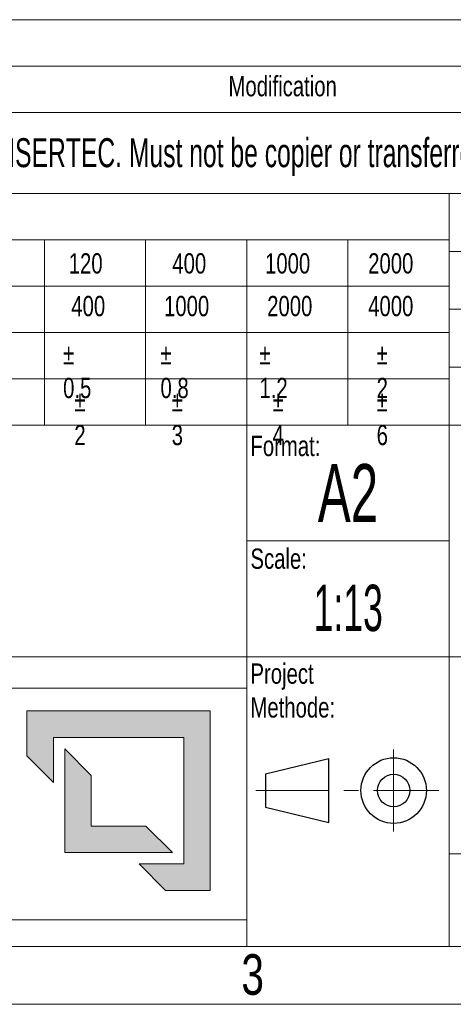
# Paper-space layout 'Hoja2' of a CAD drawing. Header units: millimetres. Extents: x 195 to 7681, y 65 to 5395.
# Tile 10 of 13: x 5939 to 6427, y 65 to 1170. Entities that reach past the tile are written whole.
import ezdxf

# ---------------------------------------------------------------- set-up
doc = ezdxf.new("R2010")
doc.units = ezdxf.units.MM
doc.linetypes.add('CENTER', pattern=[10.16, 6.35, -1.27, 1.27, -1.27])
doc.linetypes.add('CENTERX2', pattern=[20.32, 12.7, -2.54, 2.54, -2.54])
doc.layers.add('SLD-0', color=179, linetype='Continuous')
doc.styles.add('SLDTEXTSTYLE0', font='TXT', dxfattribs={"width": 0.510549})
doc.styles.add('SLDTEXTSTYLE1', font='TXT', dxfattribs={"width": 0.574367})
doc.styles.add('SLDTEXTSTYLE2', font='TXT', dxfattribs={"width": 0.638186})
doc.styles.add('SLDTEXTSTYLE3', font='TXT', dxfattribs={"width": 0.75})

# ---------------------------------------------------------------- blocks, each defined once
blk = doc.blocks.new('LOGO_sombreado')
at = {"linetype": 'Continuous', "ltscale": 13}
for points in [[(901.4, 234.3), (695.3, 234.3), (695.3, 183.9), (725.1, 154.2), (725.1, 204.5), (871.6, 204.5), (871.6, 62.6), (821.3, 62.6), (851, 32.8), (901.4, 32.8)], [(767.6, 162), (737.8, 191.8), (737.8, 75.3), (858.9, 75.3), (829.1, 105), (767.6, 105)]]:
    blk.add_hatch(color=7, dxfattribs=at).paths.add_polyline_path(points, flags=0)
at = {"color": 7, "linetype": 'Continuous', "lineweight": 18, "ltscale": 13}
for p, q in [((0, 260), (942.5, 260)), ((942.5, 260), (942.5, 0)), ((942.5, 260), (942.5, 260)), ((695.3, 183.9), (695.3, 234.3)), ((695.3, 234.3), (901.4, 234.3)), ((901.4, 234.3), (901.4, 32.8)), ((871.6, 204.5), (725.1, 204.5)), ((725.1, 204.5), (725.1, 154.2)), ((871.6, 62.6), (871.6, 204.5)), ((737.8, 75.3), (737.8, 191.8)), ((737.8, 191.8), (767.6, 162)), ((725.1, 154.2), (695.3, 183.9)), ((767.6, 162), (767.6, 105)), ((767.6, 105), (829.1, 105)), ((829.1, 105), (858.9, 75.3)), ((858.9, 75.3), (737.8, 75.3)), ((851, 32.8), (821.3, 62.6)), ((821.3, 62.6), (871.6, 62.6)), ((901.4, 32.8), (851, 32.8)), ((0, 0), (942.5, 0))]:
    blk.add_line(p, q, dxfattribs=at)

psp = doc.layouts.new('Hoja2')

# ---------------------------------------------------------------- linework, layer by layer
at = {"color": 7, "linetype": 'Continuous', "lineweight": 18, "ltscale": 13}
for p, q in [((5252, 1170), (7592, 1170)), ((5252, 1118), (7592, 1118)), ((5252, 1066), (7592, 1066)), ((5252, 975), (7592, 975)), ((6422, 975), (6422, 130)), ((5252, 923), (6422, 923)), ((5967, 715), (5967, 923)), ((6080.7, 715), (6080.7, 923)), ((6194.5, 715), (6194.5, 923)), ((6308.2, 715), (6308.2, 923)), ((7202, 910), (6422, 910)), ((5252, 871), (6422, 871)), ((7202, 845), (6422, 845)), ((5252, 819), (6422, 819)), ((7202, 780), (6422, 780)), ((5252, 767), (6422, 767)), ((5853.2, 715), (5967, 715)), ((5967, 715), (6080.7, 715)), ((6080.7, 715), (6194.5, 715)), ((6194.5, 715), (6308.2, 715)), ((6194.5, 715), (6194.5, 455)), ((6308.2, 715), (6422, 715)), ((6422, 715), (6617, 715)), ((6194.5, 585), (6422, 585)), ((5252, 455), (6422, 455)), ((6194.5, 455), (6194.5, 130)), ((6422, 455), (7592, 455)), ((6422, 234), (7592, 234)), ((7592, 130), (260, 130)), ((5252, 130), (7592, 130)), ((7657, 65), (195, 65))]:
    psp.add_line(p, q, dxfattribs=at)
at = {"color": 7, "linetype": 'CENTERX2', "lineweight": 18, "ltscale": 13}
psp.add_line((6359.5, 351.1), (6359.5, 259.1), dxfattribs=at)
at = {"color": 7, "linetype": 'Continuous', "lineweight": 25, "ltscale": 13}
for p, q in [((6215.4, 323.6), (6286.7, 340.9)), ((6286.7, 269), (6286.7, 340.9)), ((6215.4, 323.6), (6215.4, 286.3)), ((6215.4, 286.3), (6286.7, 269))]:
    psp.add_line(p, q, dxfattribs=at)
at = {"color": 7, "linetype": 'CENTER', "lineweight": 18, "ltscale": 13}
psp.add_line((6204.6, 304.9), (6410.2, 304.9), dxfattribs=at)
at = {"color": 7, "linetype": 'Continuous', "lineweight": 25, "ltscale": 13}
for radius in [36.8, 18.2]:
    psp.add_circle((6359.5, 304.9), radius, dxfattribs=at)

# ---------------------------------------------------------------- block references
at = {"color": 7, "linetype": 'Continuous', "ltscale": 13}
psp.add_blockref('LOGO_sombreado', (5252.1, 159.9), dxfattribs=at)

# ---------------------------------------------------------------- texts
at = {"color": 7, "linetype": 'Continuous', "lineweight": 0, "ltscale": 13}
for s, insert, char_height, attachment_point, style in [('Modification', (6234.8, 1106.8), 22.75, 2, 'SLDTEXTSTYLE3'), ('Tolerance for dimensions without tol. according to ISO 2768-mK', (5260.3, 959.6), 22.75, 1, 'SLDTEXTSTYLE3'), ('120', (5994.4, 907.9), 22.75, 1, 'SLDTEXTSTYLE3'), ('400', (6110.8, 907.9), 22.75, 1, 'SLDTEXTSTYLE3'), ('1000', (6215, 907.9), 22.75, 1, 'SLDTEXTSTYLE3'), ('2000', (6330.9, 907.9), 22.75, 1, 'SLDTEXTSTYLE3'), ('400', (5997.3, 860), 22.75, 1, 'SLDTEXTSTYLE3'), ('1000', (6101.5, 860), 22.75, 1, 'SLDTEXTSTYLE3'), ('2000', (6217.4, 860), 22.75, 1, 'SLDTEXTSTYLE3'), ('4000', (6330.9, 860), 22.75, 1, 'SLDTEXTSTYLE3'), ('%%p^J0.5', (5988.1, 806), 22.75, 1, 'SLDTEXTSTYLE3'), ('%%p^J0.8', (6097.5, 806), 22.75, 1, 'SLDTEXTSTYLE3'), ('%%p^J1.2', (6208.7, 806), 22.75, 1, 'SLDTEXTSTYLE3'), ('%%p^J2', (6340.4, 806), 22.75, 1, 'SLDTEXTSTYLE3'), ('%%p^J2', (6000.7, 753.2), 22.75, 1, 'SLDTEXTSTYLE3'), ('%%p^J3', (6110.1, 753.2), 22.75, 1, 'SLDTEXTSTYLE3'), ('%%p^J4', (6223.5, 753.2), 22.75, 1, 'SLDTEXTSTYLE3'), ('%%p^J6', (6340.4, 753.2), 22.75, 1, 'SLDTEXTSTYLE3'), ('Format:', (6198.6, 703), 22.75, 1, 'SLDTEXTSTYLE3'), ('Scale:', (6198.6, 576.5), 22.75, 1, 'SLDTEXTSTYLE3'), ('Project^JMethode:', (6198.6, 447.5), 22.75, 1, 'SLDTEXTSTYLE3'), ('2258-3321-TMT-M-ESR10-GEN02', (6905.1, 368.1), 65, 2, 'SLDTEXTSTYLE0'), ('3', (6201.1, 121.2), 45.5, 2, 'SLDTEXTSTYLE3')]:
    psp.add_mtext(s, dxfattribs=dict(at, insert=insert, char_height=char_height, attachment_point=attachment_point, style=style))
at = {"layer": 'SLD-0', "color": 7, "ltscale": 13, "attachment_point": 2}
for s, insert, char_height, style in [('This drawing is property of INSERTEC. Must not be copier or transferred to third parties in any way without written authorization.', (6359.6, 1037), 32.5, 'SLDTEXTSTYLE2'), ('A2', (6308.2, 671.3), 65, 'SLDTEXTSTYLE2'), ('1:13', (6308.5, 535.9), 52, 'SLDTEXTSTYLE1')]:
    psp.add_mtext(s, dxfattribs=dict(at, insert=insert, char_height=char_height, style=style))

doc.saveas('drawing.dxf')
